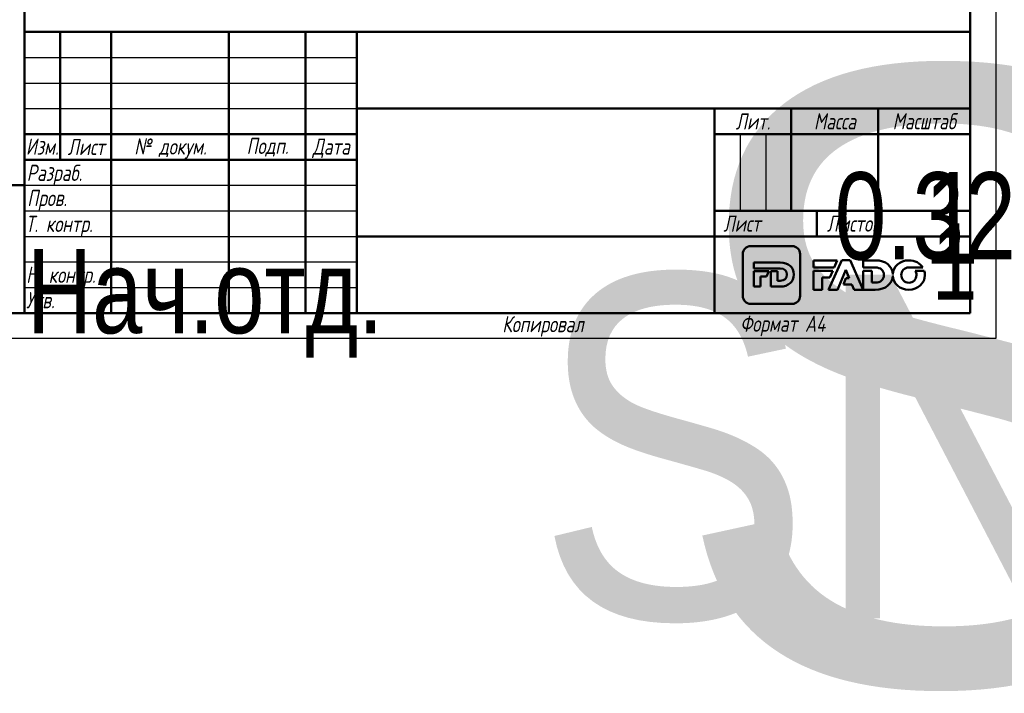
# Model space of a CAD drawing. Header units: millimetres. Extents: x -127 to 748, y -69 to 356.
# Tile 2 of 16: x 19 to 212, y -69 to 62. Entities that reach past the tile are written whole.
import ezdxf
from ezdxf.enums import TextEntityAlignment as Align

# ---------------------------------------------------------------- set-up
doc = ezdxf.new("R2018")
doc.units = ezdxf.units.MM
for name, color, linetype, lineweight in [('Заголовок (ГОСТ)', 7, 'Continuous', 50), ('Кромка (ГОСТ)', 7, 'Continuous', 50), ('Обозначение (ГОСТ)', 7, 'Continuous', 25), ('Эскизная геометрия (ГОСТ)', 7, 'Continuous', 50)]:
    doc.layers.add(name, color=color, linetype=linetype, lineweight=lineweight)
doc.styles.get("Standard").update_dxf_attribs({"font": 'GOST Common Italic.ttf'})
doc.styles.add('Альтернативный текст (ГОСТ)', font='txt', dxfattribs={"width": 0.8})

# ---------------------------------------------------------------- blocks, each defined once
blk = doc.blocks.new('ГОСТ - Доп. графы 1')
at = {"layer": 'Эскизная геометрия (ГОСТ)'}
for p, q in [((-12, 0), (-12, 145)), ((-12, 145), (0, 145)), ((-7, 145), (-7, 0)), ((-12, 110), (-7, 110)), ((-7, 110), (0, 110)), ((-12, 85), (-7, 85)), ((-7, 85), (0, 85)), ((-12, 60), (-7, 60)), ((-7, 60), (0, 60)), ((-12, 25), (-7, 25)), ((-7, 25), (0, 25)), ((0, 0), (-12, 0))]:
    blk.add_line(p, q, dxfattribs=at)
at = {"layer": 'Обозначение (ГОСТ)', "char_height": 3.17, "attachment_point": 5, "rotation": 90, "style": 'Альтернативный текст (ГОСТ)'}
for s, insert, width in [('\\fGOST Common|b0|i1;\\H3.1700;Подп. и дата', (-9.37, 127.41), 34.7679), ('\\fGOST Common|b0|i1;\\H3.1700;Инв. № дубл.', (-8.95, 97.55), 24.8438), ('\\fGOST Common|b0|i1;\\H3.1700;Взам. инв. №', (-9.58, 72.53), 24.8669), ('\\fGOST Common|b0|i1;\\H3.1700;Подп. и дата', (-9.5, 42.47), 35.1486), ('\\fGOST Common|b0|i1;\\H3.1700;Инв. № подл.', (-9.5, 12.41), 24.9618)]:
    blk.add_mtext(s, dxfattribs=dict(at, insert=insert, width=width))
at = {"layer": 'Обозначение (ГОСТ)', "lineweight": 30, "width": 0.8, "flags": 17}
for tag, p in [('Подп._и_дата_2', (-3.53, 127.51)), ('Инв._номер_дубликата', (-3.41, 97.47)), ('Взамен_инв._номера', (-3.46, 72.53)), ('Подп._и_дата_1', (-3.42, 42.35)), ('ИНВЕНТАРНЫЙ_НОМЕР', (-3.33, 12.68))]:
    blk.add_attdef(tag, text='', height=3.17, rotation=90, dxfattribs=at).set_placement(p, align=Align.MIDDLE_CENTER)
blk = doc.blocks.new('Основные надписи ГОСТ - Форма 1')
at = {"layer": 'Заголовок (ГОСТ)'}
for p, q in [((0, 55), (185, 55)), ((0, 0), (0, 55)), ((0, 0), (0, 55)), ((7, 55), (7, 30)), ((17, 55), (17, 0)), ((40, 55), (40, 0)), ((55, 55), (55, 0)), ((65, 55), (65, 0)), ((185, 0), (185, 55)), ((65, 40), (185, 40)), ((135, 40), (135, 0)), ((150, 40), (150, 20)), ((167, 40), (167, 20)), ((0, 35), (65, 35)), ((135, 35), (185, 35)), ((0, 30), (65, 30)), ((135, 20), (185, 20)), ((155, 20), (155, 15)), ((65, 15), (185, 15)), ((185, 0), (0, 0))]:
    blk.add_line(p, q, dxfattribs=at)
at = {"layer": 'Заголовок (ГОСТ)', "linetype": 'Continuous', "lineweight": 25}
for p, q in [((0, 50), (65, 50)), ((0, 45), (65, 45)), ((0, 40), (65, 40)), ((140, 35), (140, 20)), ((145, 35), (145, 20)), ((0, 25), (65, 25)), ((0, 20), (65, 20)), ((0, 15), (65, 15)), ((0, 10), (65, 10)), ((0, 5), (65, 5))]:
    blk.add_line(p, q, dxfattribs=at)
at = {"layer": 'Заголовок (ГОСТ)', "char_height": 3.17, "style": 'Альтернативный текст (ГОСТ)'}
for s, insert, width, attachment_point in [('\\fGOST Common|b0|i1;\\H3.1700;Лит.', (142.52, 37.49), 14.9766, 5), ('\\fGOST Common|b0|i1;\\H3.1700;Масса', (158.55, 37.51), 16.9878, 5), ('\\fGOST Common|b0|i1;\\H3.1700;Масштаб', (176.02, 37.53), 17.8316, 5), ('\\fGOST Common|b0|i1;\\H3.1700;Изм.', (3.5, 32.56), 6.9635, 5), ('\\fGOST Common|b0|i1;\\H3.1700;Лист', (12.1, 32.5), 10.0029, 5), ('\\A0;\\fGOST Common|b0|i1;\\H3.1700;№ докум.', (28.58, 32.16), 22.9069, 5), ('\\fGOST Common|b0|i1;\\H3.1700;Подп.', (47.56, 32.45), 14.879, 5), ('\\fGOST Common|b0|i1;\\H3.1700;Дата', (60.02, 32.24), 9.9614, 5), ('\\fGOST Common|b0|i1;\\H3.1700;Разраб.', (0.47, 27), 16.9971, 4), ('\\fGOST Common|b0|i1;\\H3.1700;Пров.', (0.56, 22.08), 17.0192, 4), ('\\A0;\\fGOST Common|b0|i1;\\H3.1700;Т. контр.', (0.23, 17.01), 16.9554, 4), ('\\fGOST Common|b0|i1;\\H3.1700;Лист', (140.37, 17.5), 10.5071, 5), ('\\A1;', (150.6, 17.54), 8.8313, 5), ('\\fGOST Common|b0|i1;\\H3.1700;Листов', (162.21, 17.5), 14.3668, 5), ('\\fGOST Common|b0|i1;\\H3.1700;Н. контр.', (0.36, 7.05), 16.9999, 4), ('\\fGOST Common|b0|i1;\\H3.1700;Утв.', (0.34, 2.52), 17.0083, 4), ('\\fGOST Common|b0|i1;\\H3.1700;Копировал', (93.48, -0.59), 19.7871, 1)]:
    blk.add_mtext(s, dxfattribs=dict(at, insert=insert, width=width, attachment_point=attachment_point))
at = {"layer": 'Заголовок (ГОСТ)', "lineweight": 30, "flags": 104}
for tag, height, width, p in [('Изм1', 2.89, 0.7, (3.51, 52.52)), ('Лист1', 2.89, 0.7, (12.03, 52.52)), ('Докум1', 2.89, 0.7, (28.54, 52.48)), ('Изм2', 2.89, 0.7, (3.5, 47.52)), ('Лист2', 2.89, 0.7, (12.01, 47.5)), ('Докум2', 2.89, 0.7, (28.53, 47.5)), ('Изм3', 2.89, 0.7, (3.5, 42.5)), ('Лист3', 2.89, 0.7, (12.01, 42.51)), ('Докум3', 2.89, 0.7, (28.51, 42.48)), ('Изм4', 2.89, 0.7, (3.51, 37.5)), ('Лист4', 2.89, 0.7, (12, 37.53)), ('Докум4', 2.89, 0.7, (28.51, 37.52)), ('НАИМЕНОВАНИЕ', 5, 0.8, (100.03, 29.98)), ('Литера', 3.5, 0.8, (137.52, 27.25)), ('Литера2', 3.5, 0.8, (142.51, 27.22)), ('Литера3', 3.5, 0.8, (147.52, 27.21)), ('Масса', 3.5, 0.8, (158.47, 27.53)), ('Масштаб', 3.5, 0.8, (176, 27.6)), ('Тип_документа', 3.17, 0.8, (100.08, 17.56)), ('Листов', 3.17, 0.8, (177.46, 17.58)), ('Материал_Класс', 3.5, 0.9, (100, 7.5))]:
    blk.add_attdef(tag, text='', height=height, dxfattribs=dict(at, width=width)).set_placement(p, align=Align.MIDDLE_CENTER)
for tag, height, width, p in [('Подп1', 2.89, 0.7, (40.01, 52.51)), ('Дата1', 2, 0.7, (55.01, 52.51)), ('Подп2', 2.89, 0.7, (40.01, 47.5)), ('Дата2', 2, 0.7, (55.01, 47.49)), ('Подп3', 2.89, 0.7, (40.01, 42.51)), ('Дата3', 2, 0.7, (55.02, 42.52)), ('Подп4', 2.89, 0.7, (40.01, 37.51)), ('Дата4', 2, 0.7, (55.02, 37.51)), ('АВТОР', 3.17, 0.8, (17.41, 27.49)), ('Разработал_Подп.', 2.89, 0.7, (40.05, 27.51)), ('ДАТА_СОЗДАНИЯ', 2, 0.7, (55.01, 27.51)), ('ПРОВЕРИЛ', 3.17, 0.8, (17.41, 22.53)), ('Проверил_Подп.', 2.89, 0.7, (40.05, 22.52)), ('ДАТА_ПРОВЕРКИ', 2, 0.7, (55.02, 22.51)), ('ТЕХНОЛОГ', 3.17, 0.8, (17.33, 17.54)), ('Технолог_Подп.', 2.89, 0.7, (40.05, 17.51)), ('Технолог_Дата', 2, 0.7, (55.01, 17.5)), ('НАЧ._ОТДЕЛА', 3.17, 0.8, (17.46, 12.45)), ('Руководитель_Подп.', 2.89, 0.7, (40.01, 12.5)), ('Руководитель_Дата', 2, 0.7, (55.01, 12.51)), ('Должность_руководителя', 3.17, 0.8, (0.52, 12.51)), ('НОРМОКОНТРОЛЬ', 3.17, 0.8, (17.37, 7.48)), ('Нормоконтроль_Подп.', 2.89, 0.7, (40.05, 7.52)), ('ДАТА_НОРМОКОНТРОЛЯ', 2, 0.7, (55.02, 7.51)), ('УТВЕРДИЛ', 3.17, 0.8, (17.4, 2.51)), ('Утвердил_Подп.', 2.89, 0.7, (40.05, 2.51)), ('ДАТА_УТВЕРЖДЕНИЯ', 2, 0.7, (55.01, 2.5))]:
    blk.add_attdef(tag, text='', height=height, dxfattribs=dict(at, width=width)).set_placement(p, align=Align.MIDDLE_LEFT)
for tag, height, p in [('ОБОЗНАЧЕНИЕ', 5, (125.33, 47.56)), ('ОРГАНИЗАЦИЯ', 3.5, (160.02, 7.6))]:
    blk.add_attdef(tag, text='', height=height, dxfattribs=at).set_placement(p, align=Align.MIDDLE_CENTER)
at = {"layer": 'Заголовок (ГОСТ)', "lineweight": 30, "width": 0.9, "flags": 104}
for tag, p in [('Материал_Наим.', (133.71, 9.75)), ('Материал_ГОСТ', (134.04, 4.06))]:
    blk.add_attdef(tag, text='', height=3.5, dxfattribs=at).set_placement(p, align=Align.MIDDLE_RIGHT)
blk = doc.blocks.new('Рамки ГОСТ_ граница 297x210')
at = {"layer": 'Кромка (ГОСТ)', "lineweight": 25}
for p, q in [((210, 297), (210, 0)), ((210, 0), (0, 0))]:
    blk.add_line(p, q, dxfattribs=at)
at = {"layer": 'Кромка (ГОСТ)'}
for p, q in [((20, 292), (20, 5)), ((205, 5), (205, 292)), ((20, 5), (205, 5))]:
    blk.add_line(p, q, dxfattribs=at)
at = {"layer": 'Кромка (ГОСТ)', "insert": (160, 4.5), "char_height": 3.17, "attachment_point": 1, "style": 'Альтернативный текст (ГОСТ)'}
blk.add_mtext('\\A1;\\fGOST Common|b0|i1;\\H3.1700;Формат A4', dxfattribs=at)

msp = doc.modelspace()

# ---------------------------------------------------------------- linework, layer by layer
at = {"layer": 'Эскизная геометрия (ГОСТ)', "linetype": 'Continuous'}
for p, q in [((170.162, 18.108), (162.063, 18.108)), ((160.505, 16.535), (160.505, 8.364)), ((171.722, 8.364), (171.722, 16.535)), ((162.71, 14.89), (162.71, 13.741)), ((167.836, 14.89), (162.71, 14.89)), ((162.71, 13.741), (167.856, 13.741)), ((162.71, 13.204), (162.71, 10.161)), ((165.622, 13.204), (162.71, 13.204)), ((164.009, 10.161), (164.009, 12.176)), ((164.009, 12.176), (165.186, 12.176)), ((165.186, 12.176), (165.622, 13.204)), ((166.027, 13.204), (166.027, 10.161)), ((167.326, 13.204), (166.027, 13.204)), ((167.326, 11.323), (167.326, 13.204)), ((162.71, 10.161), (164.009, 10.161)), ((166.027, 10.161), (167.809, 10.161)), ((167.856, 11.323), (167.326, 11.323)), ((162.063, 6.793), (170.162, 6.793))]:
    msp.add_line(p, q, dxfattribs=at)
at = {"layer": 'Эскизная геометрия (ГОСТ)'}
for p, q in [((174.341, 15.304), (174.341, 13.909)), ((178.997, 15.304), (174.341, 15.304)), ((174.341, 13.909), (178.375, 13.909)), ((179.882, 15.346), (177.299, 9.565)), ((178.375, 13.909), (178.997, 15.304)), ((181.502, 15.346), (179.882, 15.346)), ((184.085, 9.565), (181.502, 15.346)), ((184.085, 15.303), (184.085, 13.909)), ((186.426, 15.303), (184.085, 15.303)), ((184.085, 13.909), (186.452, 13.909)), ((192.989, 13.922), (195.708, 13.922)), ((174.341, 13.29), (174.341, 9.564)), ((178.098, 13.29), (174.341, 13.29)), ((176.022, 9.564), (176.022, 11.979)), ((176.022, 11.979), (177.512, 11.979)), ((177.512, 11.979), (178.098, 13.29)), ((179.066, 9.565), (180.68, 13.459)), ((180.699, 11.827), (180.191, 10.589)), ((180.68, 13.459), (181.355, 11.827)), ((181.355, 11.827), (180.699, 11.827)), ((184.085, 13.29), (184.085, 9.566)), ((185.766, 13.29), (184.085, 13.29)), ((185.766, 10.975), (185.766, 13.29)), ((189.851, 12.543), (189.847, 12.543)), ((189.847, 12.35), (189.849, 12.35)), ((196.008, 13.285), (194.227, 13.285)), ((180.191, 10.589), (181.841, 10.589)), ((181.841, 10.589), (182.282, 9.565)), ((186.452, 10.975), (185.766, 10.975)), ((174.341, 9.564), (176.022, 9.564)), ((177.299, 9.565), (179.066, 9.565)), ((182.282, 9.565), (184.085, 9.565)), ((184.085, 9.566), (186.391, 9.566))]:
    msp.add_line(p, q, dxfattribs=at)
at = {"layer": 'Эскизная геометрия (ГОСТ)', "linetype": 'Continuous'}
for points in [[(162.063, 18.108), (161.204, 18.108), (160.505, 17.403), (160.505, 16.535)], [(171.722, 16.535), (171.722, 17.403), (171.023, 18.108), (170.162, 18.108)], [(170.481, 12.539), (170.481, 13.917), (169.51, 14.89), (167.836, 14.89)], [(167.856, 13.741), (168.633, 13.741), (169.149, 13.289), (169.149, 12.532)], [(167.809, 10.161), (169.496, 10.161), (170.481, 11.175), (170.481, 12.539)], [(169.149, 12.532), (169.149, 11.757), (168.633, 11.323), (167.856, 11.323)], [(160.505, 8.364), (160.505, 7.496), (161.204, 6.793), (162.063, 6.793)], [(170.162, 6.793), (171.023, 6.793), (171.722, 7.496), (171.722, 8.364)]]:
    msp.add_open_spline(points, degree=3, dxfattribs=at)
at = {"layer": 'Эскизная геометрия (ГОСТ)'}
for points in [[(189.847, 12.543), (189.801, 14.167), (188.552, 15.303), (186.426, 15.303)], [(186.452, 13.909), (187.456, 13.909), (188.124, 13.361), (188.124, 12.443)], [(193.003, 15.304), (191.244, 15.304), (189.914, 14.079), (189.851, 12.543)], [(191.511, 12.429), (191.511, 13.243), (192.103, 13.922), (192.989, 13.922)], [(195.708, 13.922), (195.174, 14.754), (194.19, 15.304), (193.003, 15.304)], [(186.391, 9.566), (188.53, 9.566), (189.796, 10.745), (189.847, 12.35)], [(188.124, 12.443), (188.124, 11.5), (187.456, 10.975), (186.452, 10.975)], [(189.849, 12.35), (189.892, 10.784), (191.214, 9.554), (192.989, 9.554)], [(193.003, 10.937), (192.12, 10.937), (191.511, 11.631), (191.511, 12.429)], [(192.989, 9.554), (194.791, 9.554), (196.144, 10.842), (196.144, 12.429)], [(194.49, 12.429), (194.49, 11.616), (193.898, 10.937), (193.003, 10.937)], [(194.227, 13.285), (194.396, 13.04), (194.49, 12.742), (194.49, 12.429)], [(196.144, 12.429), (196.144, 12.728), (196.097, 13.015), (196.008, 13.285)]]:
    msp.add_open_spline(points, degree=3, dxfattribs=at)

# ---------------------------------------------------------------- block references
for name, p in [('Рамки ГОСТ_ граница 297x210', (0, 0)), ('ГОСТ - Доп. графы 1', (20, 5))]:
    msp.add_blockref(name, p)
ref = msp.add_blockref('Основные надписи ГОСТ - Форма 1', (20, 5))
lines = msp.add_mtext('\\W0.8000;Нач.отд.', dxfattribs={"layer": 'Заголовок (ГОСТ)', "insert": (20.522, 17.514), "char_height": 16.47596, "attachment_point": 1})
ref.add_attrib('Должность_руководителя', '', (20.522, 17.514), dxfattribs={"flags": 104}).embed_mtext(lines)
lines = msp.add_mtext('\\W0.8000;', dxfattribs={"layer": 'Заголовок (ГОСТ)', "insert": (37.411, 32.488), "char_height": 22.5926, "attachment_point": 1})
ref.add_attrib('АВТОР', '', (37.411, 32.488), dxfattribs={"flags": 104}).embed_mtext(lines)
lines = msp.add_mtext('\\W0.8000;', dxfattribs={"layer": 'Заголовок (ГОСТ)', "insert": (37.408, 27.526), "char_height": 22.5517, "attachment_point": 1})
ref.add_attrib('ПРОВЕРИЛ', '', (37.408, 27.526), dxfattribs={"flags": 104}).embed_mtext(lines)
lines = msp.add_mtext('\\W0.8000;', dxfattribs={"layer": 'Заголовок (ГОСТ)', "insert": (37.334, 22.543), "char_height": 22.671, "attachment_point": 1})
ref.add_attrib('ТЕХНОЛОГ', '', (37.334, 22.543), dxfattribs={"flags": 104}).embed_mtext(lines)
lines = msp.add_mtext('\\W0.8000;', dxfattribs={"layer": 'Заголовок (ГОСТ)', "insert": (37.462, 17.446), "char_height": 22.555, "attachment_point": 1})
ref.add_attrib('НАЧ._ОТДЕЛА', '', (37.462, 17.446), dxfattribs={"flags": 104}).embed_mtext(lines)
lines = msp.add_mtext('\\W0.8000;', dxfattribs={"layer": 'Заголовок (ГОСТ)', "insert": (37.375, 12.481), "char_height": 22.669, "attachment_point": 1})
ref.add_attrib('НОРМОКОНТРОЛЬ', '', (37.375, 12.481), dxfattribs={"flags": 104}).embed_mtext(lines)
lines = msp.add_mtext('\\W0.8000;', dxfattribs={"layer": 'Заголовок (ГОСТ)', "insert": (37.401, 7.507), "char_height": 22.613, "attachment_point": 1})
ref.add_attrib('УТВЕРДИЛ', '', (37.401, 7.507), dxfattribs={"flags": 104}).embed_mtext(lines)
lines = msp.add_mtext('SN13 ', dxfattribs={"layer": 'Заголовок (ГОСТ)', "insert": (145.326, 52.559), "char_height": 119.843, "attachment_point": 1})
ref.add_attrib('ОБОЗНАЧЕНИЕ', '', (145.326, 52.559), dxfattribs={"flags": 104}).embed_mtext(lines)
lines = msp.add_mtext('\\W0.8000;', dxfattribs={"layer": 'Заголовок (ГОСТ)', "insert": (120.031, 34.975), "char_height": 69.6093, "attachment_point": 1})
ref.add_attrib('НАИМЕНОВАНИЕ', '', (120.031, 34.975), dxfattribs={"flags": 104}).embed_mtext(lines)
lines = msp.add_mtext('\\W0.8000;', dxfattribs={"layer": 'Заголовок (ГОСТ)', "insert": (120.078, 22.558), "char_height": 69.7033, "attachment_point": 1})
ref.add_attrib('Тип_документа', '', (120.078, 22.558), dxfattribs={"flags": 104}).embed_mtext(lines)
lines = msp.add_mtext('\\W0.9000;SN13 18.03.2020', dxfattribs={"layer": 'Заголовок (ГОСТ)', "insert": (120, 12.5), "char_height": 67.25762, "attachment_point": 1})
ref.add_attrib('Материал_Класс', '', (120, 12.5), dxfattribs={"flags": 104}).embed_mtext(lines)
lines = msp.add_mtext('\\W0.9000;', dxfattribs={"layer": 'Заголовок (ГОСТ)', "insert": (153.707, 14.751), "char_height": 66.9754, "attachment_point": 1})
ref.add_attrib('Материал_Наим.', '', (153.707, 14.751), dxfattribs={"flags": 104}).embed_mtext(lines)
lines = msp.add_mtext('\\W0.9000;', dxfattribs={"layer": 'Заголовок (ГОСТ)', "insert": (154.04, 9.057), "char_height": 66.7532, "attachment_point": 1})
ref.add_attrib('Материал_ГОСТ', '', (154.04, 9.057), dxfattribs={"flags": 104}).embed_mtext(lines)
lines = msp.add_mtext('\\W0.8000;', dxfattribs={"layer": 'Заголовок (ГОСТ)', "insert": (157.52, 32.251), "char_height": 5.0288, "attachment_point": 1})
ref.add_attrib('Литера', '', (157.52, 32.251), dxfattribs={"flags": 104}).embed_mtext(lines)
lines = msp.add_mtext('\\W0.8000;', dxfattribs={"layer": 'Заголовок (ГОСТ)', "insert": (162.512, 32.221), "char_height": 5.0288, "attachment_point": 1})
ref.add_attrib('Литера2', '', (162.512, 32.221), dxfattribs={"flags": 104}).embed_mtext(lines)
lines = msp.add_mtext('\\W0.8000;', dxfattribs={"layer": 'Заголовок (ГОСТ)', "insert": (167.518, 32.211), "char_height": 5.017, "attachment_point": 1})
ref.add_attrib('Литера3', '', (167.518, 32.211), dxfattribs={"flags": 104}).embed_mtext(lines)
lines = msp.add_mtext('\\W0.8000;0.328', dxfattribs={"layer": 'Заголовок (ГОСТ)', "insert": (178.469, 32.533), "char_height": 17.04355, "attachment_point": 1})
ref.add_attrib('Масса', '', (178.469, 32.533), dxfattribs={"flags": 104}).embed_mtext(lines)
lines = msp.add_mtext('\\W0.8000;1 : 1', dxfattribs={"layer": 'Заголовок (ГОСТ)', "insert": (195.997, 32.603), "char_height": 17.94756, "attachment_point": 1})
ref.add_attrib('Масштаб', '', (195.997, 32.603), dxfattribs={"flags": 104}).embed_mtext(lines)
lines = msp.add_mtext('\\W0.8000;1', dxfattribs={"layer": 'Заголовок (ГОСТ)', "insert": (197.459, 22.579), "char_height": 14.9653, "attachment_point": 1})
ref.add_attrib('Листов', '', (197.459, 22.579), dxfattribs={"flags": 104}).embed_mtext(lines)
lines = msp.add_mtext('\\W0.7000;', dxfattribs={"layer": 'Заголовок (ГОСТ)', "insert": (75.012, 57.513), "char_height": 9.9845, "attachment_point": 1})
ref.add_attrib('Дата1', '', (75.012, 57.513), dxfattribs={"flags": 104}).embed_mtext(lines)
lines = msp.add_mtext('\\W0.7000;', dxfattribs={"layer": 'Заголовок (ГОСТ)', "insert": (75.012, 52.491), "char_height": 9.9845, "attachment_point": 1})
ref.add_attrib('Дата2', '', (75.012, 52.491), dxfattribs={"flags": 104}).embed_mtext(lines)
lines = msp.add_mtext('\\W0.7000;', dxfattribs={"layer": 'Заголовок (ГОСТ)', "insert": (75.023, 47.521), "char_height": 9.9712, "attachment_point": 1})
ref.add_attrib('Дата3', '', (75.023, 47.521), dxfattribs={"flags": 104}).embed_mtext(lines)
lines = msp.add_mtext('\\W0.7000;', dxfattribs={"layer": 'Заголовок (ГОСТ)', "insert": (75.023, 42.509), "char_height": 9.9886, "attachment_point": 1})
ref.add_attrib('Дата4', '', (75.023, 42.509), dxfattribs={"flags": 104}).embed_mtext(lines)
lines = msp.add_mtext('\\W0.7000;', dxfattribs={"layer": 'Заголовок (ГОСТ)', "insert": (75.009, 32.511), "char_height": 9.9804, "attachment_point": 1})
ref.add_attrib('ДАТА_СОЗДАНИЯ', '', (75.009, 32.511), dxfattribs={"flags": 104}).embed_mtext(lines)
lines = msp.add_mtext('\\W0.7000;', dxfattribs={"layer": 'Заголовок (ГОСТ)', "insert": (75.022, 27.51), "char_height": 9.9577, "attachment_point": 1})
ref.add_attrib('ДАТА_ПРОВЕРКИ', '', (75.022, 27.51), dxfattribs={"flags": 104}).embed_mtext(lines)
lines = msp.add_mtext('\\W0.7000;', dxfattribs={"layer": 'Заголовок (ГОСТ)', "insert": (75.015, 22.503), "char_height": 9.9863, "attachment_point": 1})
ref.add_attrib('Технолог_Дата', '', (75.015, 22.503), dxfattribs={"flags": 104}).embed_mtext(lines)
lines = msp.add_mtext('\\W0.7000;', dxfattribs={"layer": 'Заголовок (ГОСТ)', "insert": (75.01, 17.509), "char_height": 9.9902, "attachment_point": 1})
ref.add_attrib('Руководитель_Дата', '', (75.01, 17.509), dxfattribs={"flags": 104}).embed_mtext(lines)
lines = msp.add_mtext('\\W0.7000;', dxfattribs={"layer": 'Заголовок (ГОСТ)', "insert": (75.024, 12.511), "char_height": 9.9825, "attachment_point": 1})
ref.add_attrib('ДАТА_НОРМОКОНТРОЛЯ', '', (75.024, 12.511), dxfattribs={"flags": 104}).embed_mtext(lines)
lines = msp.add_mtext('\\W0.7000;', dxfattribs={"layer": 'Заголовок (ГОСТ)', "insert": (75.009, 7.498), "char_height": 9.9968, "attachment_point": 1})
ref.add_attrib('ДАТА_УТВЕРЖДЕНИЯ', '', (75.009, 7.498), dxfattribs={"flags": 104}).embed_mtext(lines)
lines = msp.add_mtext('\\W0.7000;', dxfattribs={"layer": 'Заголовок (ГОСТ)', "insert": (60.014, 57.512), "char_height": 14.92, "attachment_point": 1})
ref.add_attrib('Подп1', '', (60.014, 57.512), dxfattribs={"flags": 104}).embed_mtext(lines)
lines = msp.add_mtext('\\W0.7000;', dxfattribs={"layer": 'Заголовок (ГОСТ)', "insert": (60.014, 52.503), "char_height": 14.9856, "attachment_point": 1})
ref.add_attrib('Подп2', '', (60.014, 52.503), dxfattribs={"flags": 104}).embed_mtext(lines)
lines = msp.add_mtext('\\W0.7000;', dxfattribs={"layer": 'Заголовок (ГОСТ)', "insert": (60.014, 47.515), "char_height": 14.9856, "attachment_point": 1})
ref.add_attrib('Подп3', '', (60.014, 47.515), dxfattribs={"flags": 104}).embed_mtext(lines)
lines = msp.add_mtext('\\W0.7000;', dxfattribs={"layer": 'Заголовок (ГОСТ)', "insert": (60.014, 42.506), "char_height": 14.9659, "attachment_point": 1})
ref.add_attrib('Подп4', '', (60.014, 42.506), dxfattribs={"flags": 104}).embed_mtext(lines)
lines = msp.add_mtext('\\W0.7000;', dxfattribs={"layer": 'Заголовок (ГОСТ)', "insert": (60.045, 32.514), "char_height": 14.9596, "attachment_point": 1})
ref.add_attrib('Разработал_Подп.', '', (60.045, 32.514), dxfattribs={"flags": 104}).embed_mtext(lines)
lines = msp.add_mtext('\\W0.7000;', dxfattribs={"layer": 'Заголовок (ГОСТ)', "insert": (60.045, 27.525), "char_height": 14.9397, "attachment_point": 1})
ref.add_attrib('Проверил_Подп.', '', (60.045, 27.525), dxfattribs={"flags": 104}).embed_mtext(lines)
lines = msp.add_mtext('\\W0.7000;', dxfattribs={"layer": 'Заголовок (ГОСТ)', "insert": (60.045, 22.515), "char_height": 14.9397, "attachment_point": 1})
ref.add_attrib('Технолог_Подп.', '', (60.045, 22.515), dxfattribs={"flags": 104}).embed_mtext(lines)
lines = msp.add_mtext('\\W0.7000;', dxfattribs={"layer": 'Заголовок (ГОСТ)', "insert": (60.005, 17.505), "char_height": 14.9795, "attachment_point": 1})
ref.add_attrib('Руководитель_Подп.', '', (60.005, 17.505), dxfattribs={"flags": 104}).embed_mtext(lines)
lines = msp.add_mtext('\\W0.7000;', dxfattribs={"layer": 'Заголовок (ГОСТ)', "insert": (60.045, 12.515), "char_height": 14.9397, "attachment_point": 1})
ref.add_attrib('Нормоконтроль_Подп.', '', (60.045, 12.515), dxfattribs={"flags": 104}).embed_mtext(lines)
lines = msp.add_mtext('\\W0.7000;', dxfattribs={"layer": 'Заголовок (ГОСТ)', "insert": (60.045, 7.505), "char_height": 14.9596, "attachment_point": 1})
ref.add_attrib('Утвердил_Подп.', '', (60.045, 7.505), dxfattribs={"flags": 104}).embed_mtext(lines)
lines = msp.add_mtext('\\W0.7000;', dxfattribs={"layer": 'Заголовок (ГОСТ)', "insert": (48.542, 57.483), "char_height": 22.947, "attachment_point": 1})
ref.add_attrib('Докум1', '', (48.542, 57.483), dxfattribs={"flags": 104}).embed_mtext(lines)
lines = msp.add_mtext('\\W0.7000;', dxfattribs={"layer": 'Заголовок (ГОСТ)', "insert": (48.526, 52.497), "char_height": 22.9782, "attachment_point": 1})
ref.add_attrib('Докум2', '', (48.526, 52.497), dxfattribs={"flags": 104}).embed_mtext(lines)
lines = msp.add_mtext('\\W0.7000;', dxfattribs={"layer": 'Заголовок (ГОСТ)', "insert": (48.51, 47.479), "char_height": 22.947, "attachment_point": 1})
ref.add_attrib('Докум3', '', (48.51, 47.479), dxfattribs={"flags": 104}).embed_mtext(lines)
lines = msp.add_mtext('\\W0.7000;', dxfattribs={"layer": 'Заголовок (ГОСТ)', "insert": (48.515, 42.52), "char_height": 22.9741, "attachment_point": 1})
ref.add_attrib('Докум4', '', (48.515, 42.52), dxfattribs={"flags": 104}).embed_mtext(lines)
lines = msp.add_mtext('\\W0.7000;', dxfattribs={"layer": 'Заголовок (ГОСТ)', "insert": (32.031, 57.516), "char_height": 9.9931, "attachment_point": 1})
ref.add_attrib('Лист1', '', (32.031, 57.516), dxfattribs={"flags": 104}).embed_mtext(lines)
lines = msp.add_mtext('\\W0.7000;', dxfattribs={"layer": 'Заголовок (ГОСТ)', "insert": (32.012, 52.504), "char_height": 9.9781, "attachment_point": 1})
ref.add_attrib('Лист2', '', (32.012, 52.504), dxfattribs={"flags": 104}).embed_mtext(lines)
lines = msp.add_mtext('\\W0.7000;', dxfattribs={"layer": 'Заголовок (ГОСТ)', "insert": (32.012, 47.508), "char_height": 9.9781, "attachment_point": 1})
ref.add_attrib('Лист3', '', (32.012, 47.508), dxfattribs={"flags": 104}).embed_mtext(lines)
lines = msp.add_mtext('\\W0.7000;', dxfattribs={"layer": 'Заголовок (ГОСТ)', "insert": (32.004, 42.526), "char_height": 9.9936, "attachment_point": 1})
ref.add_attrib('Лист4', '', (32.004, 42.526), dxfattribs={"flags": 104}).embed_mtext(lines)
lines = msp.add_mtext('\\W0.7000;', dxfattribs={"layer": 'Заголовок (ГОСТ)', "insert": (23.513, 57.516), "char_height": 7.004, "attachment_point": 1})
ref.add_attrib('Изм1', '', (23.513, 57.516), dxfattribs={"flags": 104}).embed_mtext(lines)
lines = msp.add_mtext('\\W0.7000;', dxfattribs={"layer": 'Заголовок (ГОСТ)', "insert": (23.504, 52.521), "char_height": 6.9877, "attachment_point": 1})
ref.add_attrib('Изм2', '', (23.504, 52.521), dxfattribs={"flags": 104}).embed_mtext(lines)
lines = msp.add_mtext('\\W0.7000;', dxfattribs={"layer": 'Заголовок (ГОСТ)', "insert": (23.504, 47.5), "char_height": 7.0203, "attachment_point": 1})
ref.add_attrib('Изм3', '', (23.504, 47.5), dxfattribs={"flags": 104}).embed_mtext(lines)
lines = msp.add_mtext('\\W0.7000;', dxfattribs={"layer": 'Заголовок (ГОСТ)', "insert": (23.513, 42.504), "char_height": 7.004, "attachment_point": 1})
ref.add_attrib('Изм4', '', (23.513, 42.504), dxfattribs={"flags": 104}).embed_mtext(lines)

doc.saveas('drawing.dxf')
